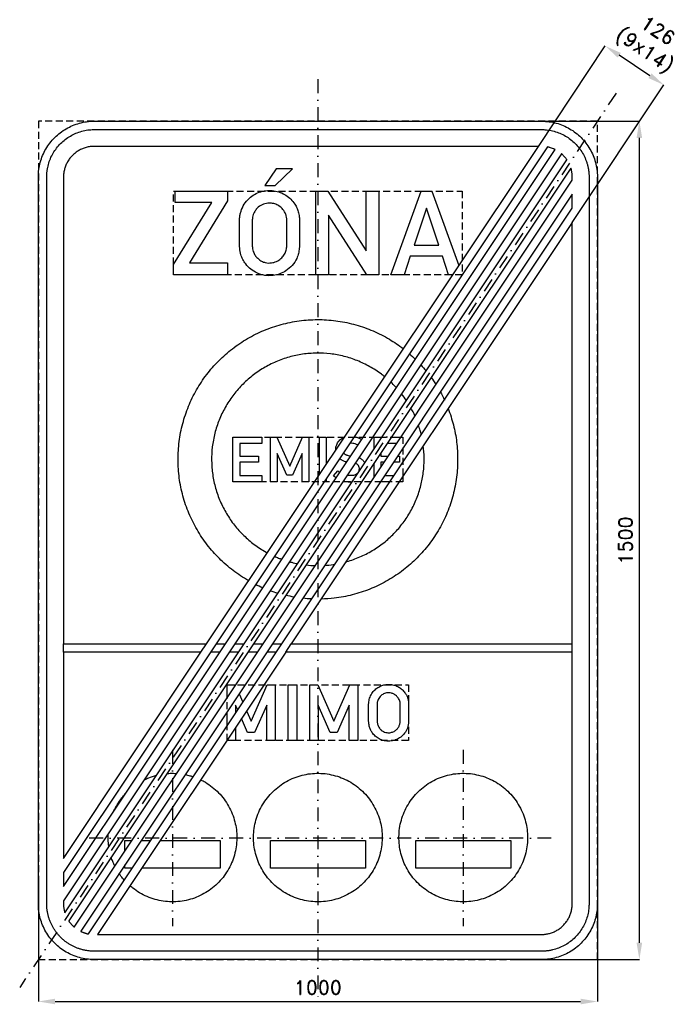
# Model space of a CAD drawing. Header units: millimetres. Extents: x -33 to 1134, y -80 to 1682.
import ezdxf

# ---------------------------------------------------------------- set-up
doc = ezdxf.new("R2010")
doc.units = ezdxf.units.MM
doc.header["$LTSCALE"] = 5
doc.linetypes.add('ČERCHOVANÁX2', pattern=[2, 1, -0.5, 0, -0.5])
doc.linetypes.add('ČÁRKOVANÁX2', pattern=[1.5, 1, -0.5])
doc.layers.add('Kóty', color=2, linetype='Continuous')
doc.layers.add('Značka', color=7, linetype='Continuous')
doc.styles.get("Standard").update_dxf_attribs({"font": 'romand.shx', "height": 25})
doc.dimstyles.get("Standard").update_dxf_attribs({"dimtxt": 25, "dimasz": 30, "dimexe": 0.18, "dimexo": 0.0625, "dimgap": 12.5, "dimtad": 1, "dimdec": 0, "dimzin": 0, "dimdsep": 46, "dimtxsty": 'Standard', "dimcen": 0.09, "dimadec": 0, "dimazin": 0, "dimtfac": 1, "dimtdec": 0, "dimtofl": 0, "dimtmove": 0, "dimatfit": 3, "dimfxl": 1, "dimtolj": 1, "dimtzin": 0, "dimarcsym": 0})

# ---------------------------------------------------------------- blocks, each defined once
blk = doc.blocks.new('*D0')
at = {"layer": 'Defpoints', "color": 0, "transparency": 16777216}
for p in [(0, 139.5), (1000, 139.5), (1000, -75)]:
    blk.add_point(p, dxfattribs=at)
at = {"layer": 'Kóty', "color": 0, "lineweight": -2, "transparency": 16777216}
for p, q in [((0, 139.4), (0, -75.2)), ((1000, 139.4), (1000, -75.2)), ((30, -75), (970, -75))]:
    blk.add_line(p, q, dxfattribs=at)
at = {"layer": 'Kóty', "color": 0, "transparency": 16777216}
for points in [[(30, -70), (30, -80), (0, -75)], [(970, -70), (970, -80), (1000, -75)]]:
    blk.add_solid(points, dxfattribs=at)
at = {"layer": 'Kóty', "color": 0, "transparency": 16777216, "insert": (500, -50), "char_height": 25, "attachment_point": 5}
blk.add_mtext('\\A1;1000', dxfattribs=at)
blk = doc.blocks.new('*D1')
at = {"layer": 'Defpoints', "color": 0, "transparency": 16777216}
for p in [(849.8, 1500), (1075, 1500), (849.8, 0)]:
    blk.add_point(p, dxfattribs=at)
at = {"layer": 'Kóty', "color": 0, "lineweight": -2, "transparency": 16777216}
for p, q in [((849.9, 1500), (1075.2, 1500)), ((1075, 30), (1075, 1470)), ((849.9, 0), (1075.2, 0))]:
    blk.add_line(p, q, dxfattribs=at)
at = {"layer": 'Kóty', "color": 0, "transparency": 16777216}
for points in [[(1070, 1470), (1080, 1470), (1075, 1500)], [(1070, 30), (1080, 30), (1075, 0)]]:
    blk.add_solid(points, dxfattribs=at)
at = {"layer": 'Kóty', "color": 0, "transparency": 16777216, "insert": (1050, 750), "char_height": 25, "attachment_point": 5, "rotation": 90}
blk.add_mtext('\\A1;1500', dxfattribs=at)

msp = doc.modelspace()

# ---------------------------------------------------------------- linework, layer by layer
at = {"layer": 'Kóty'}
for p, q in [((894.3, 1455), (1014.1, 1634.8)), ((1093.9, 1581.4), (1039, 1618)), ((955.1, 1319), (1119, 1564.9))]:
    msp.add_line(p, q, dxfattribs=at)
for points in [[(1041.8, 1622.2), (1036.2, 1613.8), (1014, 1634.6)], [(1096.7, 1585.6), (1091.1, 1577.2), (1118.9, 1564.8)]]:
    msp.add_solid(points, dxfattribs=at)
at = {"layer": 'Značka', "color": 6, "linetype": 'ČERCHOVANÁX2', "lineweight": 25, "ltscale": 5}
for p, q in [((500, 1575), (500, -75)), ((1033.3, 1550), (-33.3, -50)), ((240, 375), (240, 60)), ((760, 375), (760, 60)), ((917.5, 217.5), (82.5, 217.5))]:
    msp.add_line(p, q, dxfattribs=at)
at = {"layer": 'Značka', "color": 5}
for p, q in [((317.8, 565), (45, 155.8)), ((45, 130.6), (334.6, 565)), ((351.4, 565), (45, 105.4)), ((47.4, 83.8), (368.3, 565)), ((385.1, 565), (54.5, 69.1)), ((64.1, 58.3), (401.9, 565)), ((418.7, 565), (75.8, 50.6)), ((89.5, 46), (435.6, 565)), ((324.6, 550), (307.8, 550)), ((358.3, 550), (341.4, 550)), ((391.9, 550), (375.1, 550)), ((425.6, 550), (408.7, 550)), ((45, 155.8), (45, 130.6)), ((45, 105.4), (45, 100)), ((45, 100), (45, 99.8)), ((45, 99.8), (45, 99.6)), ((45, 99.6), (45, 99.2)), ((45, 99.2), (45, 98.9)), ((46.9, 85.5), (47.1, 85.1)), ((47.1, 85.1), (47.2, 84.6)), ((47.2, 84.6), (47.3, 84.3)), ((47.3, 84.3), (47.4, 83.9)), ((47.4, 83.9), (47.4, 83.8)), ((47.4, 83.8), (47.4, 83.8)), ((54.5, 69.1), (54.6, 69)), ((54.6, 69), (54.7, 68.8)), ((54.7, 68.8), (55, 68.3)), ((55, 68.3), (55.4, 67.8)), ((55.4, 67.8), (55.9, 67.1)), ((55.9, 67.1), (56.4, 66.4)), ((63.8, 58.6), (64, 58.4)), ((64, 58.4), (64.1, 58.3)), ((75.8, 50.6), (75.9, 50.5)), ((75.9, 50.5), (76.1, 50.5)), ((76.1, 50.5), (76.7, 50.2)), ((76.7, 50.2), (77.3, 49.9)), ((77.3, 49.9), (78, 49.6)), ((78, 49.6), (78.7, 49.3)), ((85.5, 46.9), (86.5, 46.7)), ((89.1, 46.1), (89.3, 46)), ((89.3, 46), (89.5, 46))]:
    msp.add_line(p, q, dxfattribs=at)
for points in [[(100, 0), (99.6, 0), (99.2, 0, -0.03218), (86.3, 0.9, -0.035443), (73.6, 3.5, -0.036267), (61.3, 7.7, -0.03442), (49.8, 13.5, -0.033722), (39, 20.7, -0.034085), (29.3, 29.3, -0.034209), (20.7, 39, -0.034229), (13.5, 49.8, -0.034044), (7.7, 61.3, -0.033412), (3.5, 73.6, -0.034127), (0.9, 86.3, -0.036745), (0, 99.2), (0, 99.6), (0, 100), (0, 1400), (0, 1400.4), (0, 1400.8, -0.03218), (0.9, 1413.7, -0.035441), (3.5, 1426.4, -0.03627), (7.7, 1438.7, -0.034417), (13.5, 1450.2, -0.033719), (20.7, 1461, -0.034078), (29.3, 1470.7, -0.034208), (39, 1479.3, -0.034227), (49.8, 1486.5, -0.034051), (61.3, 1492.3, -0.033416), (73.6, 1496.5, -0.034129), (86.3, 1499.1, -0.036746), (99.2, 1500), (99.6, 1500), (100, 1500), (900, 1500), (900.4, 1500), (900.8, 1500, -0.032179), (913.7, 1499.1, -0.035451), (926.4, 1496.5, -0.036282), (938.7, 1492.3, -0.034425), (950.2, 1486.5, -0.033731), (961, 1479.3, -0.034081), (970.7, 1470.7, -0.034214), (979.3, 1461, -0.034229), (986.5, 1450.2, -0.034034), (992.3, 1438.7, -0.033411), (996.5, 1426.4, -0.034122), (999.1, 1413.7, -0.036741), (1000, 1400.8), (1000, 1400.4), (1000, 1400), (1000, 100), (1000, 99.6), (1000, 99.2, -0.032179), (999.1, 86.3, -0.035442), (996.5, 73.6, -0.036264), (992.3, 61.3, -0.034415), (986.5, 49.8, -0.033719), (979.3, 39, -0.034086), (970.7, 29.3, -0.034205), (961, 20.7, -0.03423), (950.2, 13.5, -0.034046), (938.7, 7.7, -0.033413), (926.4, 3.5, -0.034127), (913.7, 0.9, -0.036745), (900.8, 0), (900.4, 0), (900, 0), (100, 0)], [(15, 550), (15, 565), (15, 1400), (15, 1400.3), (15, 1400.7), (15, 1401.2, -0.001293), (15, 1401.8, -0.006897), (15.1, 1404, -0.006869), (15.2, 1406.2, -0.008529), (15.4, 1408.9, -0.008452), (15.8, 1411.6, -0.009073), (16.2, 1414.4, -0.010356), (16.7, 1417.1), (17.3, 1419.8), (18, 1422.4), (18.8, 1425.1), (19.6, 1427.7), (20.5, 1430.3), (21.5, 1432.9), (22.6, 1435.4), (23.9, 1437.9), (25.1, 1440.3), (26.5, 1442.7), (27.9, 1445.1), (29.4, 1447.4), (31, 1449.6), (32.6, 1451.9), (34.3, 1454), (36.1, 1456.1), (38, 1458.1), (39.9, 1460.1), (41.9, 1462), (43.9, 1463.9), (46, 1465.7), (48.1, 1467.4), (50.4, 1469.1), (52.6, 1470.6), (54.9, 1472.1), (57.3, 1473.5), (59.7, 1474.9), (62.1, 1476.1), (64.6, 1477.3), (67.1, 1478.4), (69.7, 1479.5), (72.3, 1480.4), (74.9, 1481.2), (77.6, 1482), (80.2, 1482.7), (82.9, 1483.3), (85.6, 1483.8), (88.4, 1484.3), (91.1, 1484.6), (93.8, 1484.8), (96, 1485), (98.2, 1485), (98.8, 1485), (99.3, 1485), (99.7, 1485), (100, 1485), (900, 1485), (900.3, 1485), (900.7, 1485), (901.2, 1485), (901.8, 1485), (904, 1484.9), (906.2, 1484.8), (908.9, 1484.6), (911.6, 1484.2), (914.4, 1483.8), (917.1, 1483.3), (919.8, 1482.7), (922.4, 1482), (925.1, 1481.2), (927.7, 1480.4), (930.3, 1479.5), (932.9, 1478.5), (935.4, 1477.4), (937.9, 1476.2), (940.3, 1474.9), (942.7, 1473.5), (945.1, 1472.1), (947.4, 1470.6), (949.6, 1469), (951.9, 1467.4), (954, 1465.7), (956.1, 1463.9), (958.1, 1462), (960.1, 1460.1), (962, 1458.1), (963.9, 1456.1), (965.7, 1454), (967.4, 1451.9), (969, 1449.7), (970.6, 1447.4), (972.1, 1445.1), (973.5, 1442.7), (974.9, 1440.3), (976.1, 1437.9, -0.0096), (977.3, 1435.4, -0.008713), (978.4, 1432.9, -0.008651), (979.4, 1430.3, -0.009404), (980.4, 1427.7, -0.008752), (981.2, 1425.1, -0.006658), (982, 1422.4, -0.006674), (982.7, 1419.8, -0.008803), (983.3, 1417.1, -0.009688), (983.8, 1414.4, -0.009267), (984.3, 1411.6, -0.009186), (984.6, 1408.9, -0.009441), (984.8, 1406.2, -0.007968), (985, 1404, -0.008598), (985, 1401.8), (985, 1401.2), (985, 1400.7), (985, 1400.3), (985, 1400), (985, 565), (985, 550), (985, 100), (985, 99.7), (985, 99.3), (985, 98.8), (985, 98.2), (984.9, 96), (984.8, 93.8), (984.6, 91.1), (984.2, 88.4), (983.8, 85.6), (983.3, 82.9), (982.7, 80.2), (982, 77.6), (981.2, 74.9), (980.4, 72.3), (979.5, 69.7), (978.5, 67.1), (977.4, 64.6), (976.1, 62.1), (974.9, 59.7), (973.5, 57.3), (972.1, 54.9), (970.6, 52.6), (969, 50.4), (967.4, 48.1), (965.7, 46), (963.9, 43.9), (962, 41.9), (960.1, 39.9), (958.1, 38), (956.1, 36.1), (954, 34.3), (951.9, 32.6), (949.6, 31), (947.4, 29.4), (945.1, 27.9), (942.7, 26.5), (940.3, 25.1), (937.9, 23.9), (935.4, 22.7), (932.9, 21.6), (930.3, 20.6), (927.7, 19.6), (925.1, 18.8), (922.4, 18), (919.8, 17.3, -0.008788), (917.1, 16.7, -0.009655), (914.4, 16.2, -0.009246), (911.6, 15.7, -0.00916), (908.9, 15.4, -0.009436), (906.2, 15.2, -0.007968), (904, 15, -0.008587), (901.8, 15), (901.2, 15), (900.7, 15), (900.3, 15), (900, 15), (100, 15), (99.7, 15), (99.3, 15), (98.8, 15), (98.2, 15, -0.006895), (96, 15.1, -0.006862), (93.8, 15.2, -0.00853), (91.1, 15.4, -0.008477), (88.4, 15.8, -0.00909), (85.6, 16.2, -0.010361), (82.9, 16.7, -0.009252), (80.2, 17.3, -0.005746), (77.6, 18, -0.005821), (74.9, 18.8, -0.009482), (72.3, 19.6, -0.010595), (69.7, 20.5, -0.009174), (67.1, 21.5, -0.008906), (64.6, 22.6, -0.009789), (62.1, 23.9, -0.008979), (59.7, 25.1, -0.00647), (57.3, 26.5, -0.006411), (54.9, 27.9, -0.008801), (52.6, 29.4, -0.009568), (50.4, 31, -0.008722), (48.1, 32.6, -0.008725), (46, 34.3, -0.009582), (43.9, 36.1, -0.008932), (41.9, 38, -0.006771), (39.9, 39.9, -0.006782), (38, 41.9, -0.00895), (36.1, 43.9, -0.009623), (34.3, 46, -0.008805), (32.6, 48.1, -0.008802), (31, 50.4, -0.009615), (29.4, 52.6, -0.008961), (27.9, 54.9, -0.00683), (26.5, 57.3, -0.006815), (25.1, 59.7, -0.008924), (23.9, 62.1, -0.009558), (22.7, 64.6, -0.008721), (21.6, 67.1, -0.008678), (20.6, 69.7, -0.009404), (19.6, 72.3, -0.00872), (18.8, 74.9, -0.00662), (18, 77.6, -0.006649), (17.3, 80.2, -0.008791), (16.7, 82.9, -0.009653), (16.2, 85.6, -0.009246), (15.7, 88.4, -0.009158), (15.4, 91.1, -0.009437), (15.2, 93.8, -0.007968), (15, 96, -0.008587), (15, 98.2), (15, 98.8), (15, 99.3), (15, 99.7), (15, 100), (15, 550)], [(45, 565), (300.9, 565), (894.3, 1455), (100, 1455), (99.8, 1455), (99.6, 1455), (99.2, 1455), (98.9, 1455), (97.4, 1455), (96, 1454.9), (94.2, 1454.7), (92.5, 1454.5), (90.7, 1454.2), (89, 1453.9), (87.2, 1453.5), (85.5, 1453.1), (83.8, 1452.6), (82.1, 1452), (80.4, 1451.4), (78.7, 1450.8), (77.1, 1450.1), (75.5, 1449.3), (73.9, 1448.4), (72.4, 1447.6), (70.8, 1446.7), (69.3, 1445.7), (67.9, 1444.7), (66.4, 1443.6), (65.1, 1442.5), (63.7, 1441.3), (62.4, 1440.1), (61.1, 1438.9), (59.9, 1437.6), (58.7, 1436.3), (57.5, 1435), (56.4, 1433.6), (55.3, 1432.1), (54.3, 1430.7), (53.4, 1429.2), (52.4, 1427.6), (51.6, 1426.1), (50.7, 1424.5), (50, 1422.9), (49.3, 1421.3), (48.6, 1419.6), (48, 1417.9), (47.4, 1416.2), (46.9, 1414.5), (46.5, 1412.8), (46.1, 1411.1), (45.8, 1409.3), (45.5, 1407.5, 0.009171), (45.3, 1405.8, 0.009441), (45.1, 1404, 0.007963), (45, 1402.6, 0.008588), (45, 1401.1), (45, 1400.8), (45, 1400.4), (45, 1400.2), (45, 1400), (45, 565)], [(385.1, 565), (401.9, 565), (955, 1394.6), (955, 1400), (955, 1400.2), (955, 1400.4), (955, 1400.8), (955, 1401.1, 0.006856), (954.9, 1402.6, 0.006864), (954.9, 1404, 0.008495), (954.7, 1405.8, 0.0083), (954.5, 1407.5, 0.009135), (954.2, 1409.3, 0.011), (953.9, 1411.1, 0.00915), (953.5, 1412.8), (953.1, 1414.5), (952.9, 1414.9), (952.8, 1415.4), (952.7, 1415.7), (952.6, 1416.1), (952.6, 1416.2), (952.6, 1416.2), (385.1, 565)], [(359.9, 1324.1), (359.9, 1325.3, -0.004505), (360, 1326.5, -0.030683), (360.9, 1332.8, -0.031072), (362.5, 1338.9, -0.066296), (368.2, 1351.3, -0.068482), (377.1, 1361.8, -0.061863), (386.8, 1369.1, -0.059923), (398, 1373.8, -0.057341), (409.6, 1376, -0.057589), (421.4, 1375.5, -0.056911), (432.6, 1372.7, -0.057493), (442.9, 1367.4, -0.055383), (451.6, 1360.3, -0.053451), (458.6, 1351.6, -0.043032), (462.8, 1344, -0.048848), (465.5, 1335.9, -0.022717), (466.4, 1331.4, -0.012954), (466.9, 1326.9), (467, 1326.2), (467, 1325.4), (467, 1275.2), (466.9, 1274), (466.8, 1272.9, -0.035771), (465.2, 1263.6, -0.047842), (462.1, 1254.6, -0.078793), (454.1, 1242.1, -0.073103), (442.6, 1232.4, -0.060124), (431.8, 1226.9, -0.05985), (419.9, 1224.1, -0.071109), (405.2, 1224.2, -0.074185), (391.1, 1228.5, -0.06605), (380, 1235.2, -0.061697), (370.9, 1244.6, -0.047084), (365.7, 1252.6, -0.053875), (362.2, 1261.4, -0.030216), (360.9, 1267.3, -0.017682), (360.1, 1273.2), (360, 1274.6), (359.9, 1276), (359.9, 1324.1)], [(382.7, 1324), (382.7, 1276), (382.8, 1275.1), (382.9, 1274.2, 0.037582), (383.7, 1269.4, 0.041672), (385.2, 1264.9, 0.062889), (388.7, 1258.7, 0.060169), (393.7, 1253.5, 0.059419), (399.4, 1249.5, 0.064335), (405.9, 1247.1, 0.050508), (411.3, 1246.3, 0.044566), (416.8, 1246.6, 0.073906), (426, 1249, 0.085006), (434, 1254.2, 0.07363), (439.3, 1260.3, 0.063582), (442.8, 1267.7, 0.033206), (443.8, 1271.4, 0.04265), (444.3, 1275.1, 0.004469), (444.3, 1275.6, 0.001447), (444.3, 1276.1), (444.3, 1323.8, 0.00279), (444.3, 1324.7, 0.008396), (444.3, 1325.6, 0.062608), (443.5, 1330.8, 0.048327), (441.5, 1335.8, 0.076899), (435.9, 1343.8, 0.083764), (428.2, 1349.7, 0.069884), (421, 1352.6, 0.066694), (413.3, 1353.5, 0.08853), (402.6, 1351.6, 0.09812), (393.4, 1346.1, 0.062826), (388.8, 1341.1, 0.051383), (385.5, 1335.3, 0.039519), (383.7, 1330.5, 0.050747), (382.8, 1325.6, 0.007129), (382.8, 1324.8), (382.7, 1324)], [(532, 911.6, -0.062554), (532.3, 916.8, -0.072249), (534.3, 922.7, -0.094606), (539.3, 929.7, -0.103589), (546.6, 934.2, -0.009008), (547.3, 934.5)], [(564.7, 935.4, -0.010428), (566.5, 935.1, -0.032949), (572.2, 933.6, -0.029905), (577.7, 931.4, -0.005931), (578.6, 931, -0.005931)], [(571.8, 920.8, 0.003594), (571.3, 921, 0.035483), (566.8, 922.5, 0.037916), (562.3, 923.5, 0.035627), (557.5, 923.7, 0.006949), (556.9, 923.7)], [(545.9, 907.1, 0.031743), (546.7, 906, 0.053255), (548.3, 904.4, 0.05745), (550.2, 903.2), (551.2, 902.8, 0.033018), (552.2, 902.5), (553.1, 902.3), (553.9, 902.2), (558.9, 901.5)], [(551.5, 890.3), (550.2, 890.5), (549.6, 890.6), (549.1, 890.8, -0.017775), (546.4, 891.7, -0.03229), (543.8, 892.9, -0.062169), (539.9, 895.6, -0.016527), (538.8, 896.6)], [(552.7, 866.8, 0.007471), (553.5, 866.7, 0.02447), (556.5, 866.5, 0.014315), (559.5, 866.6, 0.035315), (564, 866.9, 0.084162), (568.3, 868.3, 0.055235), (570.2, 869.6, 0.056056), (571.9, 871.3, 0.057309), (573.1, 873.2, 0.05692), (573.9, 875.5, 0.062813), (574.2, 878, 0.064444), (573.9, 880.6, 0.085842), (572.5, 883.8, 0.089189), (570.1, 886.3, 0.071847), (567.6, 887.8, 0.017172), (566.8, 888.1)], [(573.7, 898.4, -0.019861), (575.2, 897.5, -0.062117), (579.8, 894, -0.068455), (583.3, 889.3, -0.012885), (583.9, 888.4, -0.012885)], [(532.4, 861.8, -0.03232), (529.1, 864.2), (528.4, 864.8), (527.7, 865.4), (535.6, 874.6)], [(535.6, 874.6), (536.3, 874), (537.1, 873.4, 0.022689), (539.2, 871.9, 0.022689)], [(561.2, 854.4, -0.015209), (558.5, 854.3, -0.042482), (551.3, 854.8, -0.034036), (545.4, 856)], [(955, 550), (442.4, 550), (105.7, 45), (900, 45), (900.2, 45), (900.4, 45), (900.8, 45), (901.1, 45, 0.006898), (902.6, 45.1, 0.006862), (904, 45.1, 0.00853), (905.8, 45.3, 0.008474), (907.5, 45.5, 0.009084), (909.3, 45.8, 0.01036), (911, 46.1), (912.8, 46.5), (914.5, 46.9), (916.2, 47.4), (917.9, 48), (919.6, 48.6), (921.3, 49.2), (922.9, 49.9), (924.5, 50.7), (926.1, 51.6), (927.6, 52.4), (929.2, 53.4), (930.7, 54.3), (932.1, 55.3), (933.6, 56.4), (934.9, 57.5), (936.3, 58.7), (937.6, 59.9), (938.9, 61.1), (940.1, 62.4), (941.3, 63.7), (942.5, 65.1), (943.6, 66.4), (944.7, 67.9), (945.7, 69.3), (946.6, 70.8), (947.6, 72.4), (948.4, 73.9), (949.3, 75.5), (950, 77.1), (950.7, 78.7), (951.4, 80.4), (952, 82.1), (952.6, 83.8), (953.1, 85.5), (953.5, 87.2), (953.9, 89), (954.2, 90.7), (954.5, 92.5), (954.7, 94.2), (954.9, 96), (955, 97.4), (955, 98.9), (955, 99.2), (955, 99.6), (955, 99.8), (955, 100), (955, 550)], [(590.8, 457.7), (590.9, 458.5), (590.9, 459.4, -0.030684), (591.5, 463.5, -0.031084), (592.6, 467.6, -0.066303), (596.4, 475.9, -0.06848), (602.3, 482.8, -0.061856), (608.8, 487.7, -0.059928), (616.3, 490.9, -0.057341), (624, 492.3, -0.057578), (631.8, 492, -0.056917), (639.3, 490.1, -0.057499), (646.2, 486.6, -0.055381), (652, 481.9, -0.053459), (656.7, 476, -0.043032), (659.5, 471, -0.048861), (661.3, 465.6, -0.022692), (661.8, 462.6, -0.01293), (662.2, 459.6), (662.2, 459.1), (662.3, 458.6), (662.3, 425.1), (662.2, 424.4), (662.1, 423.6, -0.035759), (661.1, 417.4, -0.047835), (659, 411.4, -0.078798), (653.6, 403.1, -0.073093), (646, 396.6, -0.060113), (638.8, 392.9, -0.059849), (630.9, 391.1, -0.071113), (621, 391.1, -0.074185), (611.6, 394, -0.066039), (604.2, 398.5, -0.061687), (598.2, 404.7, -0.047086), (594.7, 410.1, -0.053884), (592.4, 415.9, -0.030223), (591.5, 419.8, -0.017688), (591, 423.8), (590.9, 424.7), (590.8, 425.7), (590.8, 457.7)], [(606.1, 457.6), (606.1, 425.6), (606.1, 425), (606.2, 424.4, 0.037609), (606.7, 421.3, 0.041694), (607.7, 418.3, 0.062882), (610.1, 414.1, 0.060173), (613.4, 410.7, 0.059408), (617.2, 408, 0.064322), (621.6, 406.4, 0.05052), (625.1, 405.9, 0.044564), (628.8, 406, 0.073911), (634.9, 407.7, 0.085007), (640.2, 411.1, 0.073635), (643.8, 415.2, 0.063584), (646.1, 420.1, 0.03321), (646.8, 422.6, 0.042639), (647.1, 425.1), (647.1, 425.4), (647.1, 425.7), (647.1, 457.6), (647.1, 458.1), (647.1, 458.7, 0.062606), (646.6, 462.2, 0.048317), (645.2, 465.5, 0.076914), (641.5, 470.9, 0.083782), (636.4, 474.8, 0.069858), (631.6, 476.7, 0.066675), (626.4, 477.3, 0.088519), (619.3, 476.1, 0.098117), (613.2, 472.4, 0.062842), (610.1, 469.1, 0.051396), (607.9, 465.2, 0.039513), (606.7, 462, 0.05073), (606.1, 458.8), (606.1, 458.2), (606.1, 457.6)], [(189.1, 321.5, -0.020749), (197.4, 325.2, -0.033734), (211.4, 329.7)], [(189.1, 321.5, -0.020749), (197.4, 325.2, -0.033734), (211.4, 329.7)], [(230.4, 333, -0.025405), (241.5, 333.3, -0.013309), (247.3, 333.1)], [(230.4, 333, -0.025405), (241.5, 333.3, -0.013309), (247.3, 333.1)], [(262.8, 331.1, -0.019828), (271.2, 329, -0.013934), (277, 327.2)], [(262.8, 331.1, -0.019828), (271.2, 329, -0.013934), (277, 327.2)], [(290.3, 321.8, -0.022224), (298.8, 317.2, -0.034419), (311.2, 308.7, -0.034405), (322.4, 298.6, -0.034414), (332.2, 287.2, -0.034488), (340.3, 274.5, -0.034419), (346.9, 261, -0.034077), (351.5, 246.6, -0.03279), (354.2, 232.6, -0.034267), (355, 218.3)], [(290.3, 321.8, -0.022224), (298.8, 317.2, -0.034419), (311.2, 308.7, -0.034405), (322.4, 298.6, -0.034414), (332.2, 287.2, -0.034488), (340.3, 274.5, -0.034419), (346.9, 261, -0.034077), (351.5, 246.6, -0.03279), (354.2, 232.6, -0.034267), (355, 218.3)], [(615, 218.3), (615, 217.6), (615, 216.8, -0.032165), (613.8, 201.8, -0.035725), (610.7, 187.1, -0.036664), (605.7, 172.9, -0.034759), (598.8, 159.5, -0.034044), (590.3, 147.1, -0.034457), (580.2, 136, -0.03456), (568.8, 126.1, -0.034424), (556.2, 118, -0.034388), (542.6, 111.5, -0.034419), (528.3, 106.9, -0.034424), (513.5, 104.1, -0.034417), (498.5, 103.3, -0.034416), (483.5, 104.5, -0.034417), (468.8, 107.7, -0.034417), (454.6, 112.6, -0.034417), (441.2, 119.5, -0.034418), (428.8, 128, -0.034419), (417.6, 138.1, -0.034417), (407.8, 149.5, -0.034416), (399.7, 162.1, -0.034416), (393.1, 175.7, -0.034416), (388.5, 190, -0.034418), (385.7, 204.8, -0.034416), (385, 219.8, -0.03442), (386.1, 234.8, -0.034419), (389.3, 249.5, -0.034417), (394.3, 263.7, -0.034419), (401.2, 277.1, -0.034417), (409.6, 289.6, -0.034415), (419.8, 300.7, -0.034416), (431.2, 310.5, -0.034416), (443.8, 318.7, -0.034416), (457.4, 325.2, -0.034416), (471.7, 329.8, -0.034416), (486.5, 332.6, -0.034418), (501.5, 333.3, -0.034418), (516.5, 332.2, -0.034417), (531.2, 329, -0.034416), (545.4, 324, -0.034414), (558.8, 317.2, -0.034417), (571.2, 308.7, -0.034409), (582.4, 298.6, -0.034417), (592.2, 287.2, -0.034486), (600.3, 274.5, -0.034419), (606.9, 261, -0.034077), (611.5, 246.6, -0.03279), (614.2, 232.6, -0.034267), (615, 218.3)], [(615, 218.3), (615, 217.6), (615, 216.8, -0.032165), (613.8, 201.8, -0.035725), (610.7, 187.1, -0.036664), (605.7, 172.9, -0.034759), (598.8, 159.5, -0.034044), (590.3, 147.1, -0.034457), (580.2, 136, -0.03456), (568.8, 126.1, -0.034424), (556.2, 118, -0.034388), (542.6, 111.5, -0.034419), (528.3, 106.9, -0.034424), (513.5, 104.1, -0.034417), (498.5, 103.3, -0.034416), (483.5, 104.5, -0.034417), (468.8, 107.7, -0.034417), (454.6, 112.6, -0.034417), (441.2, 119.5, -0.034418), (428.8, 128, -0.034419), (417.6, 138.1, -0.034417), (407.8, 149.5, -0.034416), (399.7, 162.1, -0.034416), (393.1, 175.7, -0.034416), (388.5, 190, -0.034418), (385.7, 204.8, -0.034416), (385, 219.8, -0.03442), (386.1, 234.8, -0.034419), (389.3, 249.5, -0.034417), (394.3, 263.7, -0.034419), (401.2, 277.1, -0.034417), (409.6, 289.6, -0.034415), (419.8, 300.7, -0.034416), (431.2, 310.5, -0.034416), (443.8, 318.7, -0.034416), (457.4, 325.2, -0.034416), (471.7, 329.8, -0.034416), (486.5, 332.6, -0.034418), (501.5, 333.3, -0.034418), (516.5, 332.2, -0.034417), (531.2, 329, -0.034416), (545.4, 324, -0.034414), (558.8, 317.2, -0.034417), (571.2, 308.7, -0.034409), (582.4, 298.6, -0.034417), (592.2, 287.2, -0.034486), (600.3, 274.5, -0.034419), (606.9, 261, -0.034077), (611.5, 246.6, -0.03279), (614.2, 232.6, -0.034267), (615, 218.3)], [(875, 218.3), (875, 217.6), (875, 216.8, -0.032165), (873.8, 201.8, -0.035725), (870.7, 187.1, -0.036664), (865.7, 172.9, -0.034759), (858.8, 159.5, -0.034044), (850.3, 147.1, -0.034457), (840.2, 136, -0.03456), (828.8, 126.1, -0.034424), (816.2, 118, -0.034388), (802.6, 111.5, -0.034419), (788.3, 106.9, -0.034424), (773.5, 104.1, -0.034417), (758.5, 103.3, -0.034416), (743.5, 104.5, -0.034416), (728.8, 107.7, -0.034417), (714.6, 112.6, -0.034415), (701.2, 119.5, -0.034416), (688.8, 128, -0.03442), (677.6, 138.1, -0.034417), (667.8, 149.5, -0.034418), (659.7, 162.1, -0.034418), (653.1, 175.7, -0.034414), (648.5, 190, -0.034414), (645.7, 204.8, -0.034414), (645, 219.8, -0.034411), (646.1, 234.8, -0.034415), (649.3, 249.5, -0.034415), (654.3, 263.7, -0.034419), (661.2, 277.1, -0.034417), (669.6, 289.6, -0.034417), (679.8, 300.7, -0.034417), (691.2, 310.5, -0.034414), (703.8, 318.7, -0.034415), (717.4, 325.2, -0.034415), (731.7, 329.8, -0.034416), (746.5, 332.6, -0.034418), (761.5, 333.3, -0.034418), (776.5, 332.2, -0.034417), (791.2, 329, -0.034416), (805.4, 324, -0.034414), (818.8, 317.2, -0.034417), (831.2, 308.7, -0.034409), (842.4, 298.6, -0.034417), (852.2, 287.2, -0.034486), (860.3, 274.5, -0.034419), (866.9, 261, -0.034077), (871.5, 246.6, -0.03279), (874.2, 232.6, -0.034267), (875, 218.3)], [(875, 218.3), (875, 217.6), (875, 216.8, -0.032165), (873.8, 201.8, -0.035725), (870.7, 187.1, -0.036664), (865.7, 172.9, -0.034759), (858.8, 159.5, -0.034044), (850.3, 147.1, -0.034457), (840.2, 136, -0.03456), (828.8, 126.1, -0.034424), (816.2, 118, -0.034388), (802.6, 111.5, -0.034419), (788.3, 106.9, -0.034424), (773.5, 104.1, -0.034417), (758.5, 103.3, -0.034416), (743.5, 104.5, -0.034416), (728.8, 107.7, -0.034417), (714.6, 112.6, -0.034415), (701.2, 119.5, -0.034416), (688.8, 128, -0.03442), (677.6, 138.1, -0.034417), (667.8, 149.5, -0.034418), (659.7, 162.1, -0.034418), (653.1, 175.7, -0.034414), (648.5, 190, -0.034414), (645.7, 204.8, -0.034414), (645, 219.8, -0.034411), (646.1, 234.8, -0.034415), (649.3, 249.5, -0.034415), (654.3, 263.7, -0.034419), (661.2, 277.1, -0.034417), (669.6, 289.6, -0.034417), (679.8, 300.7, -0.034417), (691.2, 310.5, -0.034414), (703.8, 318.7, -0.034415), (717.4, 325.2, -0.034415), (731.7, 329.8, -0.034416), (746.5, 332.6, -0.034418), (761.5, 333.3, -0.034418), (776.5, 332.2, -0.034417), (791.2, 329, -0.034416), (805.4, 324, -0.034414), (818.8, 317.2, -0.034417), (831.2, 308.7, -0.034409), (842.4, 298.6, -0.034417), (852.2, 287.2, -0.034486), (860.3, 274.5, -0.034419), (866.9, 261, -0.034077), (871.5, 246.6, -0.03279), (874.2, 232.6, -0.034267), (875, 218.3)], [(135.3, 266.1, -0.028522), (141.2, 277.1, -0.034415), (149.6, 289.6, -0.020848), (155.6, 296.5)], [(135.3, 266.1, -0.028522), (141.2, 277.1, -0.034415), (149.6, 289.6, -0.020848), (155.6, 296.5)], [(126.1, 201.8, -0.006866), (125.7, 204.8, -0.034417), (125, 219.8, -0.013314), (125.2, 225.7, -0.013314)], [(126.1, 201.8, -0.006866), (125.7, 204.8, -0.034417), (125, 219.8, -0.013314), (125.2, 225.7, -0.013314)], [(355, 218.3), (355, 217.6), (355, 216.8, -0.032167), (353.8, 201.8, -0.035723), (350.7, 187.1, -0.036664), (345.7, 172.9, -0.034753), (338.8, 159.5, -0.034039), (330.3, 147.1, -0.034452), (320.2, 136, -0.034561), (308.8, 126.1, -0.034429), (296.2, 118, -0.03439), (282.6, 111.5, -0.034419), (268.3, 106.9, -0.034424), (253.5, 104.1, -0.034417), (238.5, 103.3, -0.034416), (223.5, 104.5, -0.034416), (208.8, 107.7, -0.034417), (194.6, 112.6, -0.034417), (181.2, 119.5, -0.034418), (168.8, 128, -0.014794), (163.8, 132.1, -0.014794)], [(355, 218.3), (355, 217.6), (355, 216.8, -0.032167), (353.8, 201.8, -0.035723), (350.7, 187.1, -0.036664), (345.7, 172.9, -0.034753), (338.8, 159.5, -0.034039), (330.3, 147.1, -0.034452), (320.2, 136, -0.034561), (308.8, 126.1, -0.034429), (296.2, 118, -0.03439), (282.6, 111.5, -0.034419), (268.3, 106.9, -0.034424), (253.5, 104.1, -0.034417), (238.5, 103.3, -0.034416), (223.5, 104.5, -0.034416), (208.8, 107.7, -0.034417), (194.6, 112.6, -0.034417), (181.2, 119.5, -0.034418), (168.8, 128, -0.014794), (163.8, 132.1, -0.014794)], [(136.9, 167.4, -0.020747), (133.1, 175.7, -0.017991), (130.5, 183.1, -0.017991)], [(136.9, 167.4, -0.020747), (133.1, 175.7, -0.017991), (130.5, 183.1, -0.017991)], [(153.7, 142.3, -0.02137), (147.8, 149.5, -0.012395), (144.7, 153.9, -0.012395)], [(153.7, 142.3, -0.02137), (147.8, 149.5, -0.012395), (144.7, 153.9, -0.012395)]]:
    msp.add_lwpolyline(points, format="xyb", dxfattribs=at)
at = {"layer": 'Značka', "color": 6, "linetype": 'ČÁRKOVANÁX2', "ltscale": 2.5}
for points in [[(0, 0), (1000, 0), (1000, 1500), (0, 1500)], [(242, 1375), (758, 1375), (758, 1225), (242, 1225)], [(348, 935), (651.9, 935), (651.9, 855), (348, 855)], [(337.7, 491.7), (662.3, 491.7), (662.3, 391.7), (337.7, 391.7)]]:
    msp.add_lwpolyline(points, close=True, dxfattribs=at)
at = {"layer": 'Značka', "color": 5}
for points in [[(317.8, 565), (334.6, 565), (924.2, 1449.4), (924.1, 1449.5), (923.9, 1449.6), (923.3, 1449.8), (922.7, 1450.1), (922, 1450.4), (921.3, 1450.8), (919.6, 1451.4), (917.9, 1452), (916.2, 1452.6), (914.5, 1453.1), (913.5, 1453.3), (912.5, 1453.6), (911.7, 1453.8), (910.9, 1453.9), (910.7, 1454), (910.5, 1454), (317.8, 565)], [(351.4, 565), (368.3, 565), (945.5, 1430.9), (945.4, 1431), (945.3, 1431.2), (945, 1431.7), (944.6, 1432.2), (944.1, 1432.9), (943.6, 1433.6), (942.5, 1435), (941.3, 1436.3), (940.1, 1437.6), (938.9, 1438.9), (938.2, 1439.6), (937.4, 1440.3), (936.8, 1440.9), (936.2, 1441.4), (936, 1441.6), (935.9, 1441.7), (351.4, 565)], [(405.3, 1385.2), (423.4, 1385.2), (454.7, 1414.8), (425.2, 1414.8), (405.3, 1385.2)], [(242, 1225), (242, 1243.9), (310.3, 1354.7), (244.7, 1354.7), (244.7, 1375), (338.6, 1375), (338.6, 1357.4), (270.2, 1246.5), (338.6, 1246.5), (338.6, 1225), (242, 1225)], [(496.4, 1225), (496.4, 1375), (518, 1375), (586.1, 1267.9), (586.1, 1375), (609.1, 1375), (608.9, 1225), (587.4, 1225), (519.1, 1331.9), (519.1, 1225), (496.4, 1225)], [(630.3, 1225), (684.7, 1375), (703.6, 1375), (752, 1241.6)], [(418.7, 565), (435.6, 565), (955, 1344.2), (955, 1369.4), (418.7, 565)], [(716.1, 1278.4), (694.1, 1344.3), (672.2, 1278.4), (716.1, 1278.4)], [(452.4, 565), (955, 565), (955, 1318.9), (452.4, 565)], [(740.9, 1225), (733.9, 1225), (722.7, 1258.5), (665.3, 1258.5), (654.3, 1225), (630.3, 1225)], [(757.9, 1225.2), (758, 1225), (757.8, 1225)], [(348, 855), (348, 935), (399.6, 935), (399.6, 923.5), (360.1, 923.5), (360.1, 900.7), (393.8, 900.7), (393.8, 889.9), (360.1, 889.9), (360.1, 866.4), (399.5, 866.4), (399.5, 855), (348, 855)], [(415.3, 855), (415.3, 935), (426.7, 935), (449.6, 883), (472.6, 935), (483.9, 935), (483.9, 855), (471.8, 855), (471.8, 905.7), (454.6, 866.5), (444.6, 866.5), (427.4, 905.7), (427.4, 855), (415.3, 855)], [(502.6, 867.5), (502.6, 935), (514.7, 935), (514.7, 885.7)], [(600.4, 913.2), (600.4, 935), (614.9, 935)], [(631.7, 935), (648.6, 935)], [(640.9, 923.5), (624.1, 923.5)], [(612.5, 906.2), (612.5, 900.7), (625.7, 900.7)], [(642.5, 900.7), (646.2, 900.7), (646.2, 889.9), (635.4, 889.9)], [(600.4, 862.7), (600.4, 888)], [(618.5, 889.9), (612.5, 889.9), (612.5, 881)], [(619.6, 866.4), (636.5, 866.4)], [(651.9, 864.3), (651.9, 855), (645.7, 855)], [(514.7, 860.4), (514.7, 855), (511.1, 855)], [(628.9, 855), (612.1, 855)], [(45, 550), (45, 565)], [(290.9, 550), (300.9, 565)], [(442.4, 550), (452.4, 565)], [(955, 550), (955, 565)], [(290.9, 550), (45, 550), (45, 181.1), (290.9, 550)], [(337.7, 468.7), (337.7, 491.7), (352, 491.7), (352.4, 490.8)], [(372.5, 445.2), (380.7, 426.7), (409.3, 491.7), (423.6, 491.7), (423.6, 391.7), (408.4, 391.7), (408.4, 455.1), (386.9, 406.1), (374.4, 406.1), (363.3, 431.4)], [(446.9, 391.7), (446.9, 491.7), (462.1, 491.7), (462.1, 391.7), (446.9, 391.7)], [(485.4, 391.7), (485.4, 491.7), (499.7, 491.7), (528.3, 426.7), (557, 491.7), (571.2, 491.7), (571.2, 391.7), (556, 391.7), (556, 455.1), (534.6, 406.1), (522.1, 406.1), (500.6, 455.1), (500.6, 391.7), (485.4, 391.7)], [(359.1, 475.6), (365.8, 460.4)], [(337.7, 418.2), (337.7, 443.5)], [(356.6, 446.6), (352.9, 455.1), (352.9, 441.1)], [(352.9, 415.8), (352.9, 391.7), (337.7, 391.7)], [(337.7, 391.7), (337.7, 393)], [(155, 194.6), (155, 213.3), (167.5, 213.3)], [(184.3, 213.3), (201.1, 213.3)], [(217.9, 213.3), (325, 213.3), (325, 163.3), (184.6, 163.3)], [(415, 163.3), (415, 213.3), (585, 213.3), (585, 163.3), (415, 163.3)], [(675, 163.3), (675, 213.3), (845, 213.3), (845, 163.3), (675, 163.3)], [(155, 163.3), (155, 169.4)], [(167.8, 163.3), (155, 163.3)]]:
    msp.add_lwpolyline(points, dxfattribs=at)
at = {"layer": 'Značka', "color": 1}
for points in [[(376.2, 677.8, -0.00485), (372.2, 680.1, -0.034418), (345.2, 698.6, -0.034417), (320.9, 720.6, -0.034414), (299.6, 745.4, -0.034416), (281.9, 772.8, -0.034417), (267.7, 802.3, -0.034416), (257.7, 833.5, -0.034417), (251.6, 865.6, -0.034417), (250, 898.3, -0.034417), (252.5, 930.9, -0.034417), (259.4, 962.9, -0.034416), (270.2, 993.7, -0.034417), (285.1, 1022.8, -0.034416), (303.6, 1049.8, -0.034417), (325.6, 1074.1, -0.034418), (350.4, 1095.4, -0.034415), (377.8, 1113.1, -0.034415), (407.3, 1127.3, -0.034415), (438.5, 1137.3, -0.03442), (470.6, 1143.4, -0.034418), (503.3, 1145, -0.03441), (535.9, 1142.5, -0.03442), (567.9, 1135.6, -0.034417), (598.7, 1124.8, -0.034417), (627.8, 1109.9, -0.03183), (652.9, 1092.9, -0.03183)], [(619.5, 1042.8, 0.010143), (613.7, 1047.3, 0.034422), (592.8, 1060.8, 0.034386), (570.4, 1071.6, 0.034417), (546.8, 1079.2, 0.034424), (522.3, 1083.8, 0.03441), (497.5, 1085, 0.034411), (472.7, 1083.1, 0.034416), (448.4, 1077.9, 0.034415), (425, 1069.7, 0.034417), (402.9, 1058.3, 0.034419), (382.3, 1044.3, 0.03442), (363.9, 1027.6, 0.034415), (347.7, 1008.7, 0.034418), (334.2, 987.8, 0.034416), (323.4, 965.4, 0.034418), (315.8, 941.8, 0.034418), (311.2, 917.3, 0.034416), (310, 892.5, 0.034417), (311.9, 867.7, 0.034417), (317.1, 843.4, 0.034416), (325.4, 820, 0.034415), (336.7, 797.9, 0.034418), (350.7, 777.3, 0.034418), (367.4, 758.9, 0.034415), (386.3, 742.7, 0.034415), (407.2, 729.2, 0.003777), (409.5, 727.9)], [(663.8, 1084, -0.014896), (674.2, 1074.4, -0.014896)], [(684.2, 1064.1, -0.015244), (693.7, 1053.2, -0.015244)], [(702.7, 1041.5, -0.015949), (711.2, 1028.9, -0.015949)], [(640.2, 1023.4, 0.01502), (632.6, 1031.1, 0.00478), (630.1, 1033.5)], [(658.3, 1000.1, 0.020457), (649.6, 1012.3)], [(719.1, 1015.5, -0.016848), (726.4, 1001.2, -0.016848)], [(673.6, 972.6, 0.022471), (666.4, 986.9)], [(733, 985.9, -0.032089), (742.3, 956.5, -0.032788), (748.2, 926, -0.034264), (750, 895)], [(684.9, 939, 0.011254), (682.9, 946.6, 0.015507), (679.8, 956.7)], [(690, 895), (690, 896.2), (690, 897.5, 0.02815), (688.5, 919.2, 0.02815)], [(750, 895, -0.001604), (750, 893.4, -0.001567), (750, 891.7, -0.032169), (747.5, 859.1, -0.035723), (740.6, 827.1, -0.036666), (729.9, 796.2, -0.034753), (714.9, 767.2, -0.034039), (696.4, 740.2, -0.034452), (674.4, 715.9, -0.034562), (649.7, 694.6, -0.034426), (622.2, 676.9, -0.034389), (592.7, 662.7, -0.034416), (561.5, 652.7, -0.034424), (529.4, 646.6, -0.024953), (505.7, 645, -0.024953)], [(550.2, 711.7, 0.001958), (551.6, 712.1, 0.034416), (575, 720.4, 0.034415), (597.1, 731.7, 0.03442), (617.7, 745.7, 0.034409), (636.1, 762.4, 0.034418), (652.3, 781.3, 0.034489), (665.8, 802.2, 0.034421), (676.5, 824.6, 0.034076), (684.2, 848.2, 0.03279), (688.6, 871.4, 0.034264), (690, 895)], [(422.2, 721.6, 0.01111), (429.6, 718.5, 0.008663), (435.4, 716.2)], [(449.3, 711.9, 0.005571), (453.2, 710.8, 0.015084), (463.9, 708.4)], [(479.1, 706.1, 0.022358), (495.3, 705)], [(512.3, 705.3, 0.020833), (527.3, 706.9, 0.004479), (530.5, 707.4)], [(401.4, 665.2, -0.000117), (401.3, 665.2, -0.014773), (388.5, 671.1, -0.014773)], [(428.5, 655.4, -0.015284), (414.7, 659.9, -0.015284)], [(457.6, 648.5, -0.015877), (442.8, 651.6, -0.015877)], [(489, 645.2, -0.016914), (473, 646.4, -0.016914)]]:
    msp.add_lwpolyline(points, format="xyb", dxfattribs=at)
at = {"layer": 'Značka', "color": 5}
for centre, radius, start, end in [((96.7, 99.7), 51.7, 180.9517, 182.5316), ((96.6, 99.7), 51.6, 182.5302, 184.114), ((97.2, 99.6), 52.2, 183.9092, 185.8644), ((98.7, 99.7), 53.7, 185.8633, 187.7635), ((94, 98.9), 49, 187.5122, 189.6001), ((85.8, 97.5), 40.6, 189.6023, 192.119), ((93.7, 99.1), 48.7, 191.9826, 194.0822), ((165.6, 117.1), 122.7, 194.0851, 194.9177), ((97.1, 97.6), 51.3, 217.441, 219.4318), ((92.2, 93.6), 44.9, 219.4331, 221.7053), ((95.2, 96), 48.8, 221.4742, 223.5676), ((110.8, 110.8), 70.3, 223.5688, 225.0217), ((112.2, 111.9), 72.1, 224.8246, 225.6408), ((97.8, 97.2), 51.5, 225.6398, 226.7825), ((93.6, 92.6), 45.2, 226.7082, 227.7501), ((93.5, 92.5), 45.1, 227.7545, 228.7977), ((98.9, 97.2), 52, 247.1893, 249.1541), ((96.7, 91.3), 45.7, 249.1531, 251.388), ((98.2, 95.2), 49.9, 251.1586, 253.2071), ((104.8, 117.1), 72.7, 253.2091, 254.6141), ((99.7, 96.7), 51.7, 255.2264, 256.3811), ((98.2, 90.2), 45.1, 256.3068, 257.3672), ((98.2, 90.5), 45.4, 257.3737, 258.4272)]:
    msp.add_arc(centre, radius, start, end, dxfattribs=at)

# ---------------------------------------------------------------- texts
at = {"layer": 'Kóty', "insert": (1094.5, 1641.9), "char_height": 25, "attachment_point": 5, "rotation": 326.3099}
msp.add_mtext('\\A1;126\\P(9x14)', dxfattribs=at)

# ---------------------------------------------------------------- dimensions: what is measured, and where the dimension line sits
at = {"layer": 'Kóty'}
dim = msp.add_linear_dim(base=(1075, 1500), p1=(849.8, 0), p2=(849.8, 1500), angle=90, dimstyle='Standard', dxfattribs=at)
dim.commit()
dim.dimension.update_dxf_attribs({"geometry": '*D1', "text_midpoint": (1050, 750)})
dim = msp.add_linear_dim(base=(1000, -75), p1=(0, 139.5), p2=(1000, 139.5), dimstyle='Standard', dxfattribs=at)
dim.commit()
dim.dimension.update_dxf_attribs({"geometry": '*D0', "text_midpoint": (500, -50)})

doc.saveas('drawing.dxf')
